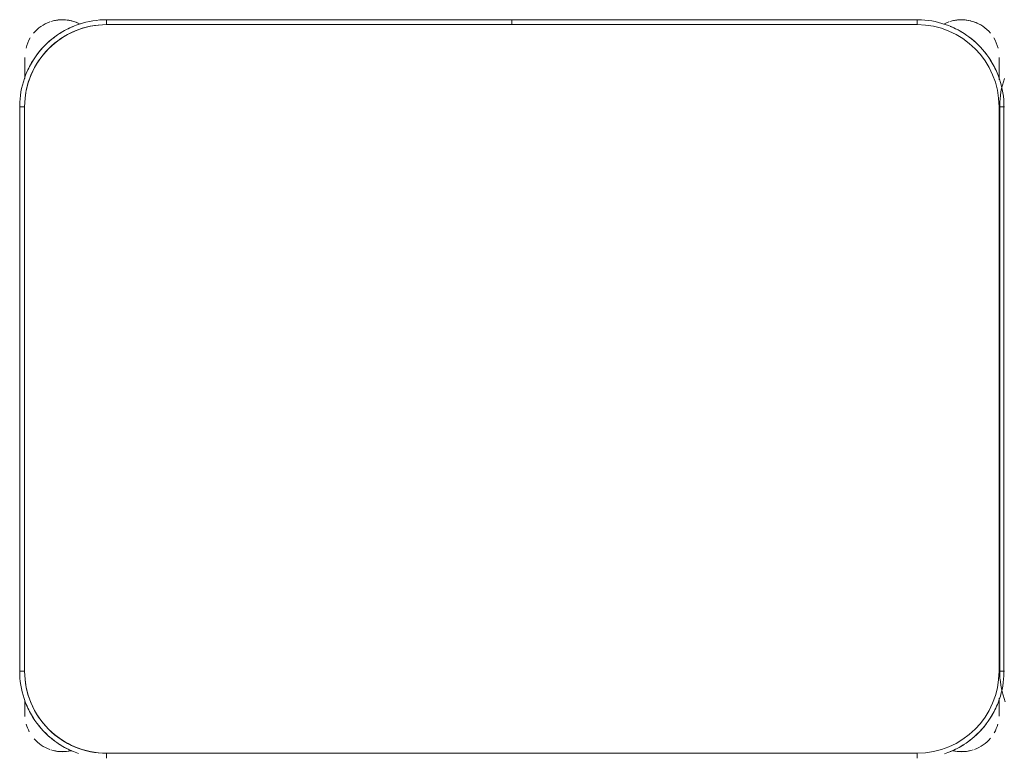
# Model space of a CAD drawing. Header units: metres. Extents: x 2.9 to 42.3, y -72.9 to -49.3.
# Tile 80 of 256: x 8.458 to 9.058, y -63.122 to -62.675. Entities that reach past the tile are written whole.
import ezdxf

# ---------------------------------------------------------------- set-up
doc = ezdxf.new("R2010")
doc.units = ezdxf.units.M
doc.layers.add('I-FURN', color=7, linetype='Continuous', lineweight=18)

# ---------------------------------------------------------------- blocks, each defined once
blk = doc.blocks.new('ConjuntoParaAlunoTamanho6 - CJA06_ConjuntoParaAlunoTamanho6-V22-2PAV')
at = {"layer": 'I-FURN', "color": 253, "true_color": 0xaaaaaa}
for p, q in [((-0.247, 0.06497), (-0.247, 0.06197)), ((0.247, 0.06497), (0.247, 0.06197)), ((-0.29713, 0.03797), (-0.29713, 0.02828)), ((-0.29713, 0.02878), (-0.29713, 0.03797)), ((0.29687, 0.03797), (0.29687, 0.02961)), ((0.29687, 0.03299), (0.29687, 0.03797)), ((-0.3, 0.01197), (-0.3, -0.33203)), ((-0.29815, 0.01197), (-0.297, 0.01197)), ((0.3, 0.01197), (0.297, 0.01197)), ((0.3, -0.33203), (0.3, 0.01197)), ((0.3, -0.33203), (0.3, 0.01197)), ((-0.29815, -0.33203), (-0.297, -0.33203)), ((0.3, -0.33203), (0.297, -0.33203)), ((-0.29713, -0.34835), (-0.29713, -0.35394)), ((-0.29713, -0.34868), (-0.29713, -0.36203)), ((0.29687, -0.35394), (0.29687, -0.3492)), ((0.29687, -0.36203), (0.29687, -0.34961)), ((-0.29713, -0.35705), (-0.29713, -0.36203)), ((0.29687, -0.36203), (0.29687, -0.35705)), ((-0.247, -0.38503), (-0.247, -0.38203)), ((-0.00005, -0.38203), (-0.00005, -0.38503)), ((0.00005, -0.38503), (0.00005, -0.38203)), ((0.247, -0.38503), (0.247, -0.38203)), ((-0.247, -0.38503), (-0.00005, -0.38503)), ((-0.247, -0.38503), (-0.00005, -0.38503)), ((0.00005, -0.38503), (0.247, -0.38503)), ((0.00005, -0.38503), (0.247, -0.38503))]:
    blk.add_line(p, q, dxfattribs=at)
at = {"layer": 'I-FURN', "color": 253, "true_color": 0xaaaaaa, "flags": 128}
for points in [[(-0.26367, 0.06228), (-0.26567, 0.06157), (-0.26764, 0.06078), (-0.26957, 0.05992), (-0.27147, 0.05898), (-0.27333, 0.05796), (-0.27515, 0.05687), (-0.27693, 0.05571), (-0.27865, 0.05448), (-0.28033, 0.05318), (-0.28195, 0.05181), (-0.28351, 0.05038), (-0.28502, 0.04889), (-0.28647, 0.04734), (-0.28785, 0.04574), (-0.28917, 0.04407), (-0.29042, 0.04236), (-0.2916, 0.0406), (-0.29271, 0.0388), (-0.29374, 0.03695), (-0.29471, 0.03506), (-0.29559, 0.03313), (-0.2964, 0.03117), (-0.29713, 0.02918), (-0.29777, 0.02716), (-0.29834, 0.02512), (-0.29883, 0.02306), (-0.29923, 0.02097), (-0.29955, 0.01888), (-0.29978, 0.01677), (-0.29993, 0.01466), (-0.3, 0.01254), (-0.3, 0.01197)], [(0.247, 0.06197), (0.1235, 0.06197), (0, 0.06197), (-0.1235, 0.06197), (-0.247, 0.06197)], [(-0.247, 0.06197), (-0.1235, 0.06197), (0, 0.06197), (0.1235, 0.06197), (0.247, 0.06197)], [(0.3, 0.01197), (0.29996, 0.01409), (0.29983, 0.0162), (0.29962, 0.01831), (0.29932, 0.02041), (0.29894, 0.0225), (0.29848, 0.02456), (0.29794, 0.02661), (0.29731, 0.02864), (0.2966, 0.03064), (0.29582, 0.03261), (0.29495, 0.03454), (0.29401, 0.03644), (0.29299, 0.0383), (0.2919, 0.04012), (0.29074, 0.04189), (0.28951, 0.04362), (0.28821, 0.04529), (0.28685, 0.04691), (0.28542, 0.04848), (0.28393, 0.04999), (0.28238, 0.05143), (0.28077, 0.05282), (0.27911, 0.05413), (0.2774, 0.05538), (0.27564, 0.05656), (0.27383, 0.05767), (0.27198, 0.05871), (0.27009, 0.05967), (0.26816, 0.06056), (0.2662, 0.06136), (0.26421, 0.06209)], [(-0.29713, 0.03797), (-0.29713, 0.03796), (-0.29713, 0.03792), (-0.29713, 0.03785), (-0.29713, 0.03775), (-0.29713, 0.03763), (-0.29713, 0.03748), (-0.29713, 0.03731), (-0.29713, 0.03711), (-0.29713, 0.03688), (-0.29713, 0.03663), (-0.29713, 0.03635), (-0.29713, 0.03605), (-0.29713, 0.03572), (-0.29713, 0.03537), (-0.29713, 0.035), (-0.29713, 0.03461), (-0.29713, 0.03419), (-0.29713, 0.03375), (-0.29713, 0.03329), (-0.29713, 0.03282), (-0.29713, 0.03232), (-0.29713, 0.0318), (-0.29713, 0.03127), (-0.29713, 0.03072), (-0.29713, 0.03016), (-0.29713, 0.02958), (-0.29713, 0.02898)], [(0.29687, 0.03), (0.29687, 0.03057), (0.29687, 0.03112), (0.29687, 0.03166), (0.29687, 0.03218), (0.29687, 0.03268), (0.29687, 0.03317), (0.29687, 0.03363), (0.29687, 0.03407), (0.29687, 0.0345), (0.29687, 0.0349), (0.29687, 0.03528), (0.29687, 0.03563), (0.29687, 0.03596), (0.29687, 0.03627), (0.29687, 0.03656), (0.29687, 0.03682), (0.29687, 0.03705), (0.29687, 0.03726), (0.29687, 0.03744), (0.29687, 0.0376), (0.29687, 0.03772), (0.29687, 0.03783), (0.29687, 0.0379), (0.29687, 0.03795), (0.29687, 0.03797)], [(-0.297, 0.01197), (-0.297, -0.07403), (-0.297, -0.16003), (-0.297, -0.24603), (-0.297, -0.33203)], [(-0.297, -0.33203), (-0.297, -0.24603), (-0.297, -0.16003), (-0.297, -0.07403), (-0.297, 0.01197)], [(0.297, -0.33203), (0.297, -0.24603), (0.297, -0.16003), (0.297, -0.07403), (0.297, 0.01197)], [(0.297, 0.01197), (0.297, -0.07403), (0.297, -0.16003), (0.297, -0.24603), (0.297, -0.33203)], [(-0.3, -0.33203), (-0.29996, -0.33415), (-0.29983, -0.33627), (-0.29962, -0.33838), (-0.29932, -0.34048), (-0.29894, -0.34256), (-0.29848, -0.34463), (-0.29794, -0.34668), (-0.29731, -0.34871), (-0.2966, -0.3507), (-0.29582, -0.35267), (-0.29495, -0.35461), (-0.29401, -0.35651), (-0.29299, -0.35837), (-0.2919, -0.36019), (-0.29074, -0.36196), (-0.28951, -0.36368), (-0.28821, -0.36536), (-0.28685, -0.36698), (-0.28542, -0.36855), (-0.28393, -0.37005), (-0.28238, -0.3715), (-0.28077, -0.37288), (-0.27911, -0.3742), (-0.2774, -0.37545), (-0.27564, -0.37663), (-0.27383, -0.37774), (-0.27198, -0.37878), (-0.27009, -0.37974), (-0.26816, -0.38062), (-0.2662, -0.38143), (-0.26421, -0.38216), (-0.2622, -0.38281), (-0.26015, -0.38338), (-0.25809, -0.38386), (-0.25601, -0.38426), (-0.25391, -0.38458), (-0.25181, -0.38482), (-0.24969, -0.38497), (-0.24757, -0.38503), (-0.247, -0.38503)], [(0.247, -0.38503), (0.24912, -0.38499), (0.25124, -0.38486), (0.25334, -0.38465), (0.25544, -0.38436), (0.25753, -0.38398), (0.2596, -0.38351), (0.26165, -0.38297), (0.26367, -0.38234), (0.26567, -0.38164), (0.26764, -0.38085), (0.26957, -0.37999), (0.27147, -0.37904), (0.27333, -0.37803), (0.27515, -0.37694), (0.27693, -0.37578), (0.27865, -0.37454), (0.28033, -0.37324), (0.28195, -0.37188), (0.28351, -0.37045), (0.28502, -0.36896), (0.28647, -0.36741), (0.28785, -0.3658), (0.28917, -0.36414), (0.29042, -0.36243), (0.2916, -0.36067), (0.29271, -0.35886), (0.29374, -0.35701), (0.29471, -0.35512), (0.29559, -0.3532), (0.2964, -0.35124), (0.29713, -0.34925), (0.29777, -0.34723), (0.29834, -0.34519), (0.29883, -0.34312), (0.29923, -0.34104), (0.29955, -0.33895), (0.29978, -0.33684), (0.29993, -0.33472), (0.3, -0.33261), (0.3, -0.33203)], [(-0.29713, -0.34907), (-0.29713, -0.34973), (-0.29713, -0.35038), (-0.29713, -0.35102), (-0.29713, -0.35165), (-0.29713, -0.35227), (-0.29713, -0.35288), (-0.29713, -0.35348), (-0.29713, -0.35406), (-0.29713, -0.35463), (-0.29713, -0.35518), (-0.29713, -0.35572), (-0.29713, -0.35624), (-0.29713, -0.35674), (-0.29713, -0.35722), (-0.29713, -0.35769), (-0.29713, -0.35813), (-0.29713, -0.35855), (-0.29713, -0.35895), (-0.29713, -0.35933), (-0.29713, -0.35969), (-0.29713, -0.36002), (-0.29713, -0.36033), (-0.29713, -0.36061), (-0.29713, -0.36087), (-0.29713, -0.36111), (-0.29713, -0.36131), (-0.29713, -0.3615), (-0.29713, -0.36165), (-0.29713, -0.36178), (-0.29713, -0.36188), (-0.29713, -0.36196), (-0.29713, -0.36201), (-0.29713, -0.36203)], [(0.29687, -0.36203), (0.29687, -0.36201), (0.29687, -0.36197), (0.29687, -0.36191), (0.29687, -0.36181), (0.29687, -0.36169), (0.29687, -0.36154), (0.29687, -0.36137), (0.29687, -0.36117), (0.29687, -0.36094), (0.29687, -0.36069), (0.29687, -0.36041), (0.29687, -0.36011), (0.29687, -0.35978), (0.29687, -0.35943), (0.29687, -0.35906), (0.29687, -0.35866), (0.29687, -0.35825), (0.29687, -0.35781), (0.29687, -0.35735), (0.29687, -0.35687), (0.29687, -0.35638), (0.29687, -0.35586), (0.29687, -0.35533), (0.29687, -0.35478), (0.29687, -0.35421), (0.29687, -0.35363), (0.29687, -0.35304), (0.29687, -0.35244), (0.29687, -0.35182), (0.29687, -0.35119), (0.29687, -0.35055), (0.29687, -0.3499)], [(-0.247, -0.38203), (-0.1235, -0.38203), (0, -0.38203), (0.1235, -0.38203), (0.247, -0.38203)], [(-0.00005, -0.38203), (-0.06179, -0.38203), (-0.12353, -0.38203), (-0.18526, -0.38203), (-0.247, -0.38203)], [(0.247, -0.38203), (0.18526, -0.38203), (0.12352, -0.38203), (0.06179, -0.38203), (0.00005, -0.38203)]]:
    blk.add_lwpolyline(points, dxfattribs=at)
at = {"layer": 'I-FURN', "color": 253, "true_color": 0xaaaaaa}
for centre, radius, start, end in [((-0.247, 0.01197), 0.05, 90, 180), ((-0.247, 0.01197), 0.05, 90, 180), ((-0.27413, 0.03797), 0.023, 76.78758, 108), ((-0.27413, 0.03797), 0.023, 76.40434, 104.46692), ((-0.247, 0.01197), 0.053, 112.5, 122.69993), ((0.247, 0.01197), 0.05, 360, 90), ((0.247, 0.01197), 0.05, 0, 90), ((0.247, 0.01197), 0.053, 57.30007, 67.5), ((0.247, 0.01197), 0.053, 57.30007, 67.5), ((0.27387, 0.03797), 0.023, 75.53308, 103.10319), ((0.27387, 0.03797), 0.023, 72, 102.57928), ((-0.27413, 0.03797), 0.023, 109.92744, 140.02309), ((-0.247, 0.01197), 0.053, 127.1607, 143.14964), ((0.247, 0.01197), 0.053, 37.1607, 53.14964), ((0.247, 0.01197), 0.053, 37.1607, 53.14964), ((0.27387, 0.03797), 0.023, 41.01944, 70.30683), ((-0.27413, 0.03797), 0.023, 149.97621, 164.34498), ((0.27387, 0.03797), 0.023, 15.73053, 28.0506), ((-0.27413, 0.03797), 0.023, 176.5669, 180), ((-0.247, 0.01197), 0.053, 147.30007, 157.5), ((0.247, 0.01197), 0.053, 22.5, 32.69993), ((0.247, 0.01197), 0.053, 22.5, 32.69993), ((0.27387, 0.03797), 0.023, 360, 4.00915), ((-0.247, -0.33203), 0.05, 180, 270), ((-0.247, -0.33203), 0.05, 180, 270), ((0.247, -0.33203), 0.05, 270, 360), ((0.247, -0.33203), 0.05, 270, 0), ((-0.247, -0.33203), 0.053, 202.5, 212.69993), ((0.247, -0.33203), 0.053, 327.30007, 337.5), ((0.247, -0.33203), 0.053, 327.30007, 337.5), ((-0.247, -0.33203), 0.053, 217.1607, 233.14964), ((0.247, -0.33203), 0.053, 307.1607, 323.14964), ((0.247, -0.33203), 0.053, 307.1607, 323.14964), ((-0.27413, -0.36203), 0.023, 194.46313, 211.29748), ((0.27387, -0.36203), 0.023, 328.70279, 345.53679), ((-0.27413, -0.36203), 0.023, 220.15845, 250.98921), ((-0.247, -0.33203), 0.053, 237.30007, 247.5), ((0.247, -0.33203), 0.053, 292.5, 302.69993), ((0.247, -0.33203), 0.053, 292.5, 302.69993), ((0.27387, -0.36203), 0.023, 289.64716, 320.10645), ((-0.27413, -0.36203), 0.023, 241.29896, 288), ((-0.27413, -0.36203), 0.023, 289.64716, 297.85925), ((0.27387, -0.36203), 0.023, 242.37001, 250.98921), ((0.27387, -0.36203), 0.023, 243.53772, 288), ((-0.27413, -0.36203), 0.023, 255.53308, 284.46692), ((0.27387, -0.36203), 0.023, 255.53308, 284.46692)]:
    blk.add_arc(centre, radius, start, end, dxfattribs=at)
blk = doc.blocks.new('ConjuntoParaAlunoTamanho6 - CJA06_ConjuntoParaAlunoTamanho6-V23-2PAV')
at = {"layer": 'I-FURN', "color": 253, "true_color": 0xaaaaaa}
for p, q in [((0.29912, 0.01197), (0.297, 0.01197)), ((0.3, -0.33203), (0.3, 0.01197)), ((0.29912, -0.33203), (0.297, -0.33203))]:
    blk.add_line(p, q, dxfattribs=at)
at = {"layer": 'I-FURN', "color": 253, "true_color": 0xaaaaaa, "flags": 128}
for points in [[(0.3, 0.01197), (0.29996, 0.01409), (0.29983, 0.0162), (0.29962, 0.01831), (0.29932, 0.02041), (0.29894, 0.0225), (0.29848, 0.02456), (0.29794, 0.02661), (0.29731, 0.02864), (0.2966, 0.03064)], [(0.29713, -0.34925), (0.29777, -0.34723), (0.29834, -0.34519), (0.29883, -0.34312), (0.29923, -0.34104), (0.29955, -0.33895), (0.29978, -0.33684), (0.29993, -0.33472), (0.3, -0.33261), (0.3, -0.33203)]]:
    blk.add_lwpolyline(points, dxfattribs=at)
blk = doc.blocks.new('4 GRE - ESCOLA DE CINEMA E AUDIOVISUAL CINE REX R07_rvt-1-2PAV')
at = {"layer": 'I-FURN', "color": 253, "lineweight": 18, "true_color": 0xaaaaaa, "rotation": 180}
for name, p in [('ConjuntoParaAlunoTamanho6 - CJA06_ConjuntoParaAlunoTamanho6-V22-2PAV', (8.75827, -63.06045)), ('ConjuntoParaAlunoTamanho6 - CJA06_ConjuntoParaAlunoTamanho6-V23-2PAV', (9.35566, -63.06045))]:
    blk.add_blockref(name, p, dxfattribs=at)

msp = doc.modelspace()

# ---------------------------------------------------------------- block references
at = {"lineweight": 5}
msp.add_blockref('4 GRE - ESCOLA DE CINEMA E AUDIOVISUAL CINE REX R07_rvt-1-2PAV', (0, 0), dxfattribs=at)

doc.saveas('drawing.dxf')
